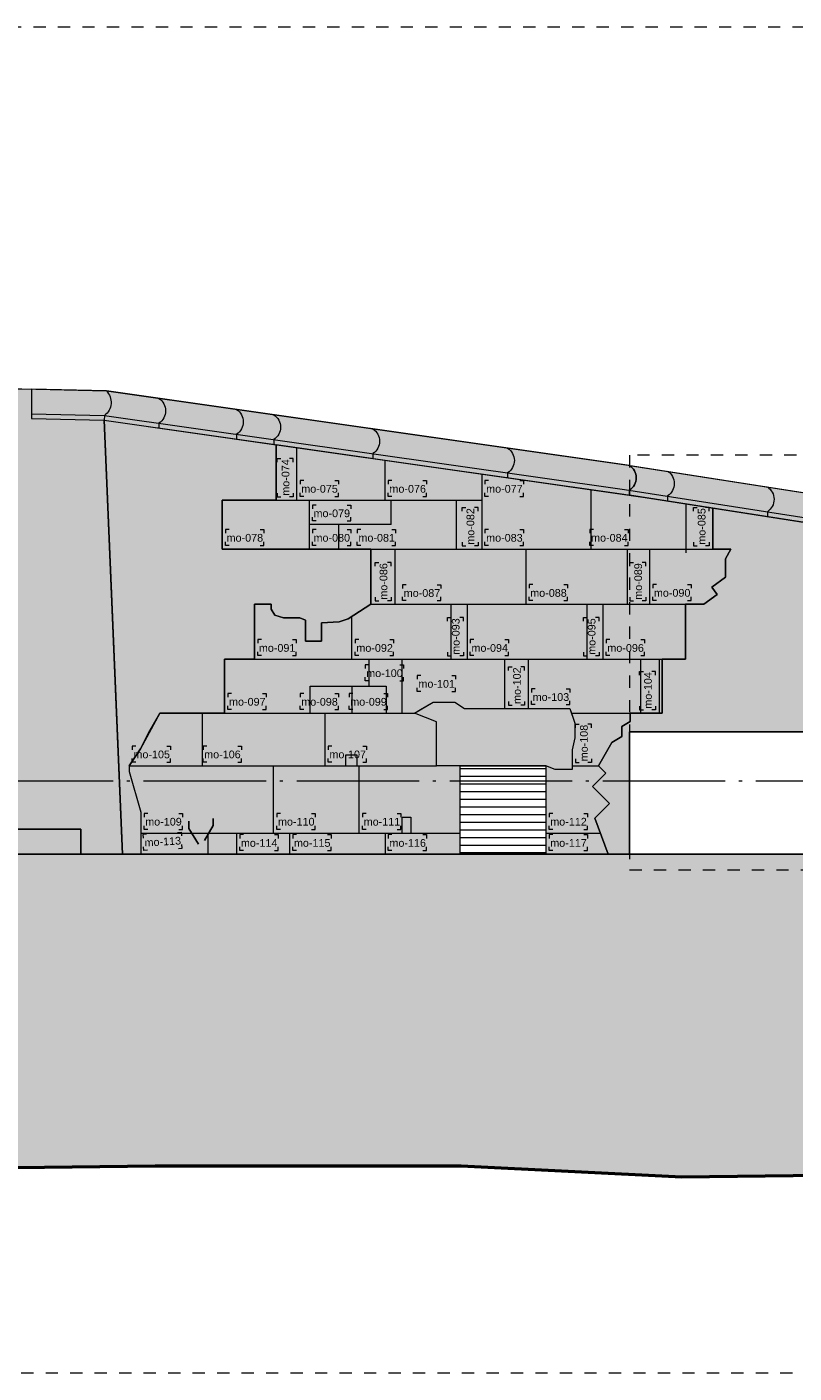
# Model space of a CAD drawing. Extents: x -294884 to 286267, y 0 to 1429765.
# Tile 64 of 99: x 13047 to 19312, y 381935 to 392935. Entities that reach past the tile are written whole.
import ezdxf

# ---------------------------------------------------------------- set-up
doc = ezdxf.new("R2010")
doc.units = 0
doc.header["$MEASUREMENT"] = 0
doc.linetypes.add('DASHDOT', pattern=[1250, 1000, -112.5, 25, -112.5])
doc.linetypes.add('DASHED', pattern=[200, 100, -100])
for name, color, linetype in [('A-0019-AFDEKVLAK', 1, 'Continuous'), ('A-0020-KADER', 8, 'Continuous'), ('A-0030-STRAMIEN', 1, 'Continuous'), ('A-0306--', 1, 'Continuous'), ('A-0307-TEKST', 7, 'Continuous')]:
    doc.layers.add(name, color=color, linetype=linetype)

# ---------------------------------------------------------------- blocks, each defined once
blk = doc.blocks.new('M-NIEUW_132')
at = {"linetype": 'Continuous', "lineweight": 5}
for color, points in [(254, [(107293.6, -31052.6), (108065.5, -31071.2), (108065.5, -31311.3), (108658.8, -31325.6), (108808.6, -34871.4), (108468.7, -34871.4), (108468.7, -34666.5), (107652.5, -34666.5), (107658.2, -33366.5), (107688.6, -33336.5), (107697.5, -33306.5), (107698.7, -33263.7), (107301.7, -33253.5)]), (8, [(108658.8, -31325.6), (108065.5, -31311.3), (108065.5, -31071.2), (108678.6, -31086), (112950, -31694.2, -0.5432443), (112950, -31896.2), (112950, -31936.6)]), (254, [(108658.8, -31325.6), (110063.1, -31525.5), (110063.1, -31977.9), (109623.1, -31977.9), (109623.1, -32377.9), (110837.1, -32377.9), (110837.1, -32829.1), (110653.1, -32949.1), (110578.1, -32971.6), (110433.1, -32979.1), (110433.1, -33129.1), (110303.1, -33129.1), (110303.1, -32959.1), (110258.1, -32939.1), (110123.1, -32939.1), (110053.1, -32919.1), (110023.1, -32869.1), (110023.1, -32829.1), (109886.7, -32829.1), (109886.7, -33277.9), (109643.1, -33277.9), (109643.1, -33717.9), (109113.1, -33717.9), (109033.1, -33859.1), (108956.8, -34009.1), (108862.3, -34147.9), (108862.3, -34196.5), (108958.7, -34526.5), (108958.7, -34871.4), (108808.6, -34871.4), (108757, -33651.2)]), (8, [(108958.7, -34526.5), (108862.3, -34196.5), (108862.3, -34147.9), (108956.8, -34009.1), (109113.1, -33717.9), (109643.1, -33717.9), (109643.1, -33277.9), (109886.7, -33277.9), (109886.7, -32889.1), (109886.7, -32829.1), (110023.1, -32829.1), (110023.1, -32869.1), (110053.1, -32919.1), (110123.1, -32939.1), (110258.1, -32939.1), (110303.1, -32959.1), (110303.1, -33129.1), (110433.1, -33129.1), (110433.1, -32979.1), (110578.1, -32971.6), (110653.1, -32949.1), (110837.1, -32829.1), (110837.1, -32377.9), (109623.1, -32377.9), (109623.1, -31977.9), (110063.1, -31977.9), (110063.1, -31525.5), (113210.6, -31977.9), (113631.7, -32043.6), (113631.7, -32377.9), (113776.7, -32377.9), (113733.1, -32457.9), (113733.1, -32607.9), (113623.1, -32687.9), (113666.7, -32747.9), (113556.7, -32827.9), (113406.7, -32827.9), (113406.7, -32955), (113406.7, -32997.9), (113406.7, -33277.9), (113216.7, -33277.9), (113216.7, -33332.9), (113216.7, -33379.1), (113216.7, -33717.9), (112956.7, -33717.9), (112956.7, -33787.9), (112886.7, -33827.9), (112886.7, -33907.9), (112806.7, -33957.9), (112696.7, -34147.9), (112756.7, -34207.9), (112646.7, -34317.9), (112786.7, -34457.9), (112666.7, -34577.9), (112776.7, -34871.4), (112266.7, -34871.4), (112266.7, -34147.9), (111566.7, -34147.9), (111566.7, -34871.4), (108958.7, -34871.4)]), (8, [(112950, -31694.2), (116494.2, -32248.2, -0.5432796), (116494.2, -32450.2), (116494.2, -32490.6), (112950, -31936.6), (112950, -31896.2, 0.5432796)]), (254, [(112776.7, -34871.4), (112666.7, -34577.9), (112786.7, -34457.9), (112646.7, -34317.9), (112756.7, -34207.9), (112696.7, -34147.9), (112806.7, -33957.9), (112886.7, -33907.9), (112886.7, -33827.9), (112956.7, -33787.9), (112956.7, -33717.9), (113216.7, -33717.9), (113216.7, -33277.9), (113406.7, -33277.9), (113406.7, -32827.9), (113556.7, -32827.9), (113666.7, -32747.9), (113623.1, -32687.9), (113733.1, -32607.9), (113733.1, -32457.9), (113776.7, -32377.9), (113631.7, -32377.9), (113631.7, -32043.6), (116576.7, -32503), (116576.7, -32827.9), (116096.7, -32827.9), (116096.7, -33277.9), (116576.7, -33277.9), (116576.7, -33717.9), (116708.5, -33717.9), (116708.5, -34127.9), (116693.4, -34371.4), (112950, -34371.4), (112950, -34871.4)]), (254, [(111373.1, -34147.9), (111373.1, -33789.1), (111193.1, -33717.9), (111347.5, -33629.1), (111523.1, -33629.1), (111603.1, -33679.1), (112463.1, -33679.1), (112476, -33717.9), (112503.1, -33799.1), (112503.1, -33919.1), (112483.1, -34019.1), (112483.1, -34179.1), (112343.1, -34179.1), (112266.7, -34147.9)]), (8, [(107651.6, -34871.4), (107652.5, -34666.5), (108468.7, -34666.5), (108468.7, -34871.4)]), (111, [(66481.7, -34871.4), (123481.7, -34871.4), (123481.7, -37564.9), (122676.8, -37571.4), (120177, -37501.4), (118375.8, -37651.4), (115876, -37481.4), (113376.2, -37511.4), (111575.1, -37421.4), (109075.3, -37421.4), (104774.3, -37471.4), (102274.6, -37421.4), (99774.8, -37471.4), (97973.6, -37461.4), (95473.8, -37461.4), (92974.1, -37451.4), (91172.9, -37401.4), (88673.1, -37301.4), (86173.3, -37191.4), (83673.6, -37291.4), (81727.8, -37291.4), (79372.6, -37331.4), (76872.8, -37341.4), (72571.9, -37241.4), (70072.1, -37171.4), (67572.3, -37261.4), (66481.7, -37255.3)])]:
    blk.add_hatch(color=color, dxfattribs=at).paths.add_polyline_path(points, flags=0)
h = blk.add_hatch(dxfattribs=at)
h.set_pattern_fill('@AVMWH2', color=251, style=0, pattern_type=0)
h.set_pattern_definition([(0, (0, 0), (0, 62.5), [])])
h.paths.add_polyline_path([(111566.7, -34871.4), (111566.7, -34147.9), (112266.7, -34147.9), (112266.7, -34871.4)], flags=0)
at = {"color": 7, "linetype": 'DASHED', "lineweight": 0}
blk.add_lwpolyline([(66481.7, -39111), (66481.7, -28111), (123481.7, -28111), (123481.7, -39111)], close=True, dxfattribs=at)
at = {"color": 254, "linetype": 'Continuous', "lineweight": 13}
for points in [[(107293.6, -31052.6), (108065.5, -31071.2), (108065.5, -31311.3), (108658.8, -31325.6), (108808.6, -34871.4), (108468.7, -34871.4), (108468.7, -34666.5), (107652.5, -34666.5), (107658.2, -33366.5), (107688.6, -33336.5), (107697.5, -33306.5), (107698.7, -33263.7), (107301.7, -33253.5)], [(108658.8, -31325.6), (110063.1, -31525.5), (110063.1, -31977.9), (109623.1, -31977.9), (109623.1, -32377.9), (110837.1, -32377.9), (110837.1, -32829.1), (110653.1, -32949.1), (110578.1, -32971.6), (110433.1, -32979.1), (110433.1, -33129.1), (110303.1, -33129.1), (110303.1, -32959.1), (110258.1, -32939.1), (110123.1, -32939.1), (110053.1, -32919.1), (110023.1, -32869.1), (110023.1, -32829.1), (109886.7, -32829.1), (109886.7, -33277.9), (109643.1, -33277.9), (109643.1, -33717.9), (109113.1, -33717.9), (109033.1, -33859.1), (108956.8, -34009.1), (108862.3, -34147.9), (108862.3, -34196.5), (108958.7, -34526.5), (108958.7, -34871.4), (108808.6, -34871.4), (108757, -33651.2)], [(111373.1, -34147.9), (111373.1, -33789.1), (111193.1, -33717.9), (111347.5, -33629.1), (111523.1, -33629.1), (111603.1, -33679.1), (112463.1, -33679.1), (112476, -33717.9), (112503.1, -33799.1), (112503.1, -33919.1), (112483.1, -34019.1), (112483.1, -34179.1), (112343.1, -34179.1), (112266.7, -34147.9)]]:
    blk.add_lwpolyline(points, close=True, dxfattribs=at)
at = {"color": 8, "linetype": 'Continuous', "lineweight": 13}
for points in [[(112950, -31936.6), (112950, -31896.2, 0.5432443), (112950, -31694.2), (108678.6, -31086), (108065.5, -31071.2), (108065.5, -31311.3), (108658.8, -31325.6)], [(112950, -31694.2), (116494.2, -32248.2, -0.5432796), (116494.2, -32450.2), (116494.2, -32490.6), (112950, -31936.6), (112950, -31896.2, 0.5432796), (112950, -31694.2)]]:
    blk.add_lwpolyline(points, format="xyb", close=True, dxfattribs=at)
at = {"color": 7, "linetype": 'Continuous', "lineweight": 18}
blk.add_lwpolyline([(108678.6, -31086, -0.4494944), (108662.1, -31285.6), (108658.8, -31325.6)], format="xyb", dxfattribs=at)
at = {"color": 1, "linetype": 'Continuous', "lineweight": 13}
for points in [[(109106.7, -31146.9, -0.5432443), (109106.7, -31349), (109106.7, -31389.4)], [(109740.8, -31237.2, -0.5432443), (109740.8, -31439.2), (109740.8, -31479.6)], [(110044.5, -31280.5, -0.5432443), (110044.5, -31482.5), (110044.5, -31522.9)], [(110854, -31395.7, -0.5432443), (110854, -31597.7), (110854, -31638.1)], [(111954.7, -31552.4, -0.5432443), (111954.7, -31754.5), (111954.7, -31794.9)], [(112950, -31694.2, -0.5432443), (112950, -31896.2), (112950, -31936.6)], [(113261, -31741.2, -0.5432443), (113261, -31943.3), (113261, -31983.7)], [(114076, -31870, -0.5432443), (114076, -32072.1), (114076, -32112.5)]]:
    blk.add_lwpolyline(points, format="xyb", dxfattribs=at)
at = {"color": 7, "linetype": 'Continuous', "lineweight": 18}
for points in [[(108658.8, -31325.6), (108808.6, -34871.4)], [(111566.7, -34871.4), (111566.7, -34147.9), (112266.7, -34147.9), (112266.7, -34871.4)], [(109510, -34870.7), (109510, -34697.9), (109740, -34697.9), (109740, -34871.4)]]:
    blk.add_lwpolyline(points, dxfattribs=at)
at = {"color": 8, "linetype": 'Continuous', "lineweight": 13}
for points in [[(108958.7, -34871.4), (111566.7, -34871.4), (111566.7, -34147.9), (112266.7, -34147.9), (112266.7, -34871.4), (112776.7, -34871.4), (112666.7, -34577.9), (112786.7, -34457.9), (112646.7, -34317.9), (112756.7, -34207.9), (112696.7, -34147.9), (112806.7, -33957.9), (112886.7, -33907.9), (112886.7, -33827.9), (112956.7, -33787.9), (112956.7, -33717.9), (113216.7, -33717.9), (113216.7, -33379.1), (113216.7, -33332.9), (113216.7, -33277.9), (113216.7, -33277.9), (113406.7, -33277.9), (113406.7, -32997.9), (113406.7, -32955), (113406.7, -32827.9), (113556.7, -32827.9), (113666.7, -32747.9), (113623.1, -32687.9), (113733.1, -32607.9), (113733.1, -32457.9), (113776.7, -32377.9), (113631.7, -32377.9), (113631.7, -32043.6), (113210.6, -31977.9), (110063.1, -31525.5), (110063.1, -31977.9), (109623.1, -31977.9), (109623.1, -32377.9), (110837.1, -32377.9), (110837.1, -32829.1), (110653.1, -32949.1), (110578.1, -32971.6), (110433.1, -32979.1), (110433.1, -33129.1), (110303.1, -33129.1), (110303.1, -32959.1), (110258.1, -32939.1), (110123.1, -32939.1), (110053.1, -32919.1), (110023.1, -32869.1), (110023.1, -32829.1), (109886.7, -32829.1), (109886.7, -32889.1), (109886.7, -33277.9), (109643.1, -33277.9), (109643.1, -33717.9), (109113.1, -33717.9), (108956.8, -34009.1), (108862.3, -34147.9), (108862.3, -34196.5), (108958.7, -34526.5)], [(108468.7, -34871.4), (108468.7, -34666.5), (107652.5, -34666.5), (107651.6, -34871.4)]]:
    blk.add_lwpolyline(points, close=True, dxfattribs=at)
at = {"color": 1, "linetype": 'Continuous', "lineweight": 13}
for points in [[(108862.3, -34147.9), (108956.8, -34009.1), (109033.1, -33859.1), (109113.1, -33717.9), (109303.1, -33717.9), (109643.1, -33717.9), (109643.1, -33277.9), (109886.7, -33277.9), (109886.7, -32829.1), (110023.1, -32829.1), (110023.1, -32869.1), (110053.1, -32919.1), (110123.1, -32939.1), (110213.1, -32939.1), (110258.1, -32939.1), (110303.1, -32959.1), (110303.1, -33129.1), (110328.1, -33129.1), (110433.1, -33129.1), (110433.1, -33091.6), (110433.1, -32979.1), (110578.1, -32971.6), (110653.1, -32949.1), (110837.1, -32829.1), (110837.1, -32377.9), (109623.1, -32377.9), (109623.1, -31977.9), (110063.1, -31977.9), (110063.1, -31525.5)], [(112776.7, -34871.4), (112666.7, -34577.9), (112786.7, -34457.9), (112646.7, -34317.9), (112756.7, -34207.9), (112696.7, -34147.9), (112806.7, -33957.9), (112886.7, -33907.9), (112886.7, -33827.9), (112956.7, -33787.9), (112956.7, -33717.9), (113216.7, -33717.9), (113216.7, -33609.1), (113216.7, -33517.9), (113216.7, -33379.1), (113216.7, -33277.9), (113264.2, -33277.9), (113343.4, -33277.9), (113406.7, -33277.9), (113406.7, -32827.9), (113556.7, -32827.9), (113666.7, -32747.9), (113623.1, -32687.9), (113733.1, -32607.9), (113733.1, -32497.9), (113733.1, -32457.9), (113776.7, -32377.9), (113631.7, -32377.9), (113631.7, -32043.6)], [(108862.3, -34147.9), (108862.3, -34196.5), (108958.7, -34526.5), (108958.7, -34871.4)], [(107652.5, -34666.5), (108468.7, -34666.5), (108468.7, -34871.4)]]:
    blk.add_lwpolyline(points, dxfattribs=at)
at = {"color": 8, "linetype": 'Continuous', "lineweight": 5}
for points in [[(110233.1, -31977.9), (110233.1, -31549.1)], [(110953.1, -31977.9), (110953.1, -31659.1)], [(111743.1, -31767), (111743.1, -32377.9)], [(112633.1, -31894.9), (112633.1, -32377.9)], [(110063.1, -31977.9), (111743.1, -31977.9)], [(110333.1, -31977.9), (110333.1, -32377.9)], [(111003.1, -32177.9), (111003.1, -31977.9)], [(111535.8, -32377.9), (111535.8, -31977.9)], [(113411.1, -32009.1), (113411.1, -32409.1)], [(111003.1, -32177.9), (110333.1, -32177.9)], [(110573.1, -32177.9), (110573.1, -32377.9)], [(110837.1, -32377.9), (113631.7, -32377.9)], [(111033.1, -32377.9), (111033.1, -32827)], [(112103.1, -32377.9), (112103.1, -32828.5)], [(112933.1, -32828.1), (112933.1, -32377.9)], [(113113.1, -32377.9), (113113.1, -32828)], [(110837.1, -32829.1), (113406.7, -32827.9)], [(111493.1, -33277.9), (111493.1, -32828.7)], [(111623.1, -32828.7), (111623.1, -33277.9)], [(112603.1, -33277.9), (112603.1, -32828.7)], [(112733.1, -32828.7), (112733.1, -33277.9)], [(110683.1, -33277.9), (110683.1, -32929.6)], [(109886.7, -33277.9), (113406.7, -33277.9)], [(110823.1, -33497.9), (110823.1, -33277.9)], [(111093.1, -33717.9), (111093.1, -33277.9)], [(111933.1, -33679.1), (111933.1, -33277.9)], [(112123.1, -33277.9), (112123.1, -33679.1)], [(113043.1, -33717.9), (113043.1, -33277.9)], [(113193.1, -33277.9), (113193.1, -33717.9)], [(110343.1, -33717.9), (110343.1, -33497.9), (110963.1, -33497.9), (110963.1, -33717.9)], [(110683.1, -33497.9), (110683.1, -33717.9)], [(109463.1, -34147.9), (109463.1, -33717.9)], [(109643.1, -33717.9), (111193.1, -33717.9)], [(110463.1, -34147.9), (110463.1, -33717.9)], [(112476, -33717.9), (112956.7, -33717.9)], [(110633.1, -34147.9), (110632, -34059.1), (110723.1, -34059.1), (110723.1, -34147.9)], [(108862.3, -34147.9), (111373.1, -34147.9)], [(110043.1, -34697.9), (110043.1, -34147.9)], [(110743.1, -34697.9), (110743.1, -34147.9)], [(112483.1, -34147.9), (112696.7, -34147.9)], [(111093.1, -34697.9), (111093.1, -34569.1), (111163.1, -34569.1), (111163.1, -34697.9)], [(108958.7, -34697.9), (111566.7, -34697.9)], [(110173.1, -34697.9), (110173.1, -34871.4)], [(110953.1, -34697.9), (110953.1, -34871.4)], [(112266.7, -34697.9), (112711.7, -34697.9)]]:
    blk.add_lwpolyline(points, dxfattribs=at)
at = {"color": 254, "linetype": 'Continuous', "lineweight": 13}
blk.add_lwpolyline([(116576.7, -32503), (113631.7, -32043.6), (113631.7, -32377.9), (113776.7, -32377.9), (113733.1, -32457.9), (113733.1, -32607.9), (113623.1, -32687.9), (113666.7, -32747.9), (113556.7, -32827.9), (113406.7, -32827.9), (113406.7, -33277.9), (113216.7, -33277.9), (113216.7, -33717.9), (112956.7, -33717.9), (112956.7, -33787.9), (112886.7, -33827.9), (112886.7, -33907.9), (112806.7, -33957.9), (112696.7, -34147.9), (112756.7, -34207.9), (112646.7, -34317.9), (112786.7, -34457.9), (112666.7, -34577.9), (112776.7, -34871.4), (112950, -34871.4), (112950, -34371.4), (116693.4, -34371.4)], dxfattribs=at)
at = {"color": 1, "linetype": 'Continuous', "lineweight": 13}
blk.add_lwpolyline([(111566.7, -34147.9), (111373.1, -34147.9), (111373.1, -33789.1), (111193.1, -33717.9), (111243.1, -33689.1), (111347.5, -33629.1), (111523.1, -33629.1), (111603.1, -33679.1), (112463.1, -33679.1), (112503.1, -33799.1), (112503.1, -33919.1), (112483.1, -34019.1), (112483.1, -34179.1), (112343.1, -34179.1), (112266.7, -34147.9)], close=True, dxfattribs=at)
at = {"color": 5, "linetype": 'Continuous', "lineweight": 25}
for points in [[(113406.7, -34871.4), (113326.7, -34837.9), (113385.4, -34697.9), (113385.4, -34567.9), (113526.7, -34507.9), (113606.7, -34337.9), (113796.7, -34337.9), (113926.7, -34271.4), (114086.7, -34271.4), (114306.7, -34271.4), (114426.7, -34357.9), (114666.7, -34407.9), (114936.7, -34407.9), (115426.7, -34547.9), (115706.8, -34547.9), (115886.7, -34697.9), (116246.7, -34637.9), (116416.7, -34767.9), (116686.7, -34807.9), (116687.8, -34871.4)], [(109350, -34600), (109350, -34660), (109430, -34790)], [(109550, -34580), (109550, -34636.1), (109480, -34760)]]:
    blk.add_lwpolyline(points, dxfattribs=at)
at = {"color": 111, "linetype": 'Continuous', "lineweight": 13}
for points in [[(66481.7, -34871.4), (123481.7, -34871.4)], [(123481.7, -37564.9), (122676.8, -37571.4), (120177, -37501.4), (118375.8, -37651.4), (115876, -37481.4), (113376.2, -37511.4), (111575.1, -37421.4), (109075.3, -37421.4), (104774.3, -37471.4), (102274.6, -37421.4), (99774.8, -37471.4)]]:
    blk.add_lwpolyline(points, dxfattribs=at)
at = {"layer": 'A-0020-KADER', "color": 7, "linetype": 'Continuous', "lineweight": 18}
for points in [[(107293.6, -31052.6), (108678.6, -31086), (112939.2, -31692.6), (120625.6, -32892.3)], [(108065.5, -31071.2), (108065.5, -31311.3), (108658.8, -31325.6), (112903.8, -31930), (120625.6, -33134.7)], [(108065.5, -31271.3), (108662.1, -31285.6), (112909.7, -31890.4), (120625.6, -33094.3)]]:
    blk.add_lwpolyline(points, dxfattribs=at)
at = {"layer": 'A-0020-KADER', "color": 92, "linetype": 'Continuous', "lineweight": 50}
blk.add_lwpolyline([(123481.7, -37564.9), (122676.8, -37571.4), (120177, -37501.4), (118375.8, -37651.4), (115876, -37481.4), (113376.2, -37511.4), (111575.1, -37421.4), (109075.3, -37421.4), (104774.3, -37471.4), (102274.6, -37421.4), (99774.8, -37471.4)], dxfattribs=at)
at = {"layer": 'A-0306--', "color": 1, "linetype": 'Continuous', "lineweight": 13}
for points in [[(110073.1, -31667.8), (110073.1, -31637.8), (110103.1, -31637.8)], [(110203.1, -31667.8), (110203.1, -31637.8), (110173.1, -31637.8)], [(110289.8, -31817.9), (110259.8, -31817.9), (110259.8, -31847.9)], [(110543.1, -31817.9), (110573.1, -31817.9), (110573.1, -31847.9)], [(111009.8, -31817.9), (110979.8, -31817.9), (110979.8, -31847.9)], [(111263.1, -31817.9), (111293.1, -31817.9), (111293.1, -31847.9)], [(111799.8, -31817.9), (111769.8, -31817.9), (111769.8, -31847.9)], [(112053.1, -31817.9), (112083.1, -31817.9), (112083.1, -31847.9)], [(110073.1, -31921.2), (110073.1, -31951.2), (110103.1, -31951.2)], [(110203.1, -31921.2), (110203.1, -31951.2), (110173.1, -31951.2)], [(110289.8, -31947.9), (110259.8, -31947.9), (110259.8, -31917.9)], [(110543.1, -31947.9), (110573.1, -31947.9), (110573.1, -31917.9)], [(111009.8, -31947.9), (110979.8, -31947.9), (110979.8, -31917.9)], [(111263.1, -31947.9), (111293.1, -31947.9), (111293.1, -31917.9)], [(111799.8, -31947.9), (111769.8, -31947.9), (111769.8, -31917.9)], [(112053.1, -31947.9), (112083.1, -31947.9), (112083.1, -31917.9)], [(110389.8, -32017.9), (110359.8, -32017.9), (110359.8, -32047.9)], [(110389.8, -32147.9), (110359.8, -32147.9), (110359.8, -32117.9)], [(110643.1, -32017.9), (110673.1, -32017.9), (110673.1, -32047.9)], [(110643.1, -32147.9), (110673.1, -32147.9), (110673.1, -32117.9)], [(111583.1, -32067.8), (111583.1, -32037.8), (111613.1, -32037.8)], [(111713.1, -32067.8), (111713.1, -32037.8), (111683.1, -32037.8)], [(113471.7, -32067.8), (113471.7, -32037.8), (113501.7, -32037.8)], [(113601.7, -32067.8), (113601.7, -32037.8), (113571.7, -32037.8)], [(109679.8, -32217.9), (109649.8, -32217.9), (109649.8, -32247.9)], [(109933.1, -32217.9), (109963.1, -32217.9), (109963.1, -32247.9)], [(110389.8, -32217.9), (110359.8, -32217.9), (110359.8, -32247.9)], [(110643.1, -32217.9), (110673.1, -32217.9), (110673.1, -32247.9)], [(110756.7, -32217.9), (110726.7, -32217.9), (110726.7, -32247.9)], [(111010, -32217.9), (111040, -32217.9), (111040, -32247.9)], [(111799.8, -32217.9), (111769.8, -32217.9), (111769.8, -32247.9)], [(112053.1, -32217.9), (112083.1, -32217.9), (112083.1, -32247.9)], [(112656.7, -32217.9), (112626.7, -32217.9), (112626.7, -32247.9)], [(112910, -32217.9), (112940, -32217.9), (112940, -32247.9)], [(109679.8, -32347.9), (109649.8, -32347.9), (109649.8, -32317.9)], [(109933.1, -32347.9), (109963.1, -32347.9), (109963.1, -32317.9)], [(110389.8, -32347.9), (110359.8, -32347.9), (110359.8, -32317.9)], [(110643.1, -32347.9), (110673.1, -32347.9), (110673.1, -32317.9)], [(110756.7, -32347.9), (110726.7, -32347.9), (110726.7, -32317.9)], [(111010, -32347.9), (111040, -32347.9), (111040, -32317.9)], [(111583.1, -32321.2), (111583.1, -32351.2), (111613.1, -32351.2)], [(111713.1, -32321.2), (111713.1, -32351.2), (111683.1, -32351.2)], [(111799.8, -32347.9), (111769.8, -32347.9), (111769.8, -32317.9)], [(112053.1, -32347.9), (112083.1, -32347.9), (112083.1, -32317.9)], [(112656.7, -32347.9), (112626.7, -32347.9), (112626.7, -32317.9)], [(112910, -32347.9), (112940, -32347.9), (112940, -32317.9)], [(113471.7, -32321.2), (113471.7, -32351.2), (113501.7, -32351.2)], [(113601.7, -32321.2), (113601.7, -32351.2), (113571.7, -32351.2)], [(110873.1, -32517), (110873.1, -32487), (110903.1, -32487)], [(111003.1, -32517), (111003.1, -32487), (110973.1, -32487)], [(112953.1, -32518), (112953.1, -32488), (112983.1, -32488)], [(113083.1, -32518), (113083.1, -32488), (113053.1, -32488)], [(111126.7, -32669), (111096.7, -32669), (111096.7, -32699)], [(111380, -32669), (111410, -32669), (111410, -32699)], [(112159.8, -32668.5), (112129.8, -32668.5), (112129.8, -32698.5)], [(112413.1, -32668.5), (112443.1, -32668.5), (112443.1, -32698.5)], [(113169.8, -32668), (113139.8, -32668), (113139.8, -32698)], [(113423.1, -32668), (113453.1, -32668), (113453.1, -32698)], [(110873.1, -32770.4), (110873.1, -32800.4), (110903.1, -32800.4)], [(111003.1, -32770.4), (111003.1, -32800.4), (110973.1, -32800.4)], [(111126.7, -32799), (111096.7, -32799), (111096.7, -32769)], [(111380, -32799), (111410, -32799), (111410, -32769)], [(112159.8, -32798.5), (112129.8, -32798.5), (112129.8, -32768.5)], [(112413.1, -32798.5), (112443.1, -32798.5), (112443.1, -32768.5)], [(112953.1, -32771.3), (112953.1, -32801.3), (112983.1, -32801.3)], [(113083.1, -32771.3), (113083.1, -32801.3), (113053.1, -32801.3)], [(113169.8, -32798), (113139.8, -32798), (113139.8, -32768)], [(113423.1, -32798), (113453.1, -32798), (113453.1, -32768)], [(111463.1, -32967.8), (111463.1, -32937.8), (111493.1, -32937.8)], [(111593.1, -32967.8), (111593.1, -32937.8), (111563.1, -32937.8)], [(112573.1, -32967.8), (112573.1, -32937.8), (112603.1, -32937.8)], [(112703.1, -32967.8), (112703.1, -32937.8), (112673.1, -32937.8)], [(109943.4, -33117.9), (109913.4, -33117.9), (109913.4, -33147.9)], [(109943.4, -33247.9), (109913.4, -33247.9), (109913.4, -33217.9)], [(110196.7, -33117.9), (110226.7, -33117.9), (110226.7, -33147.9)], [(110196.7, -33247.9), (110226.7, -33247.9), (110226.7, -33217.9)], [(110739.8, -33117.9), (110709.8, -33117.9), (110709.8, -33147.9)], [(110739.8, -33247.9), (110709.8, -33247.9), (110709.8, -33217.9)], [(110993.1, -33117.9), (111023.1, -33117.9), (111023.1, -33147.9)], [(110993.1, -33247.9), (111023.1, -33247.9), (111023.1, -33217.9)], [(111679.8, -33117.9), (111649.8, -33117.9), (111649.8, -33147.9)], [(111679.8, -33247.9), (111649.8, -33247.9), (111649.8, -33217.9)], [(111933.1, -33117.9), (111963.1, -33117.9), (111963.1, -33147.9)], [(111933.1, -33247.9), (111963.1, -33247.9), (111963.1, -33217.9)], [(112789.8, -33117.9), (112759.8, -33117.9), (112759.8, -33147.9)], [(112789.8, -33247.9), (112759.8, -33247.9), (112759.8, -33217.9)], [(113043.1, -33117.9), (113073.1, -33117.9), (113073.1, -33147.9)], [(113043.1, -33247.9), (113073.1, -33247.9), (113073.1, -33217.9)], [(110820.1, -33324.3), (110790.1, -33324.3), (110790.1, -33354.3)], [(111073.4, -33324.3), (111103.4, -33324.3), (111103.4, -33354.3)], [(111463.1, -33221.2), (111463.1, -33251.2), (111493.1, -33251.2)], [(111593.1, -33221.2), (111593.1, -33251.2), (111563.1, -33251.2)], [(112573.1, -33221.2), (112573.1, -33251.2), (112603.1, -33251.2)], [(112703.1, -33221.2), (112703.1, -33251.2), (112673.1, -33251.2)], [(110820.1, -33454.3), (110790.1, -33454.3), (110790.1, -33424.3)], [(111073.4, -33454.3), (111103.4, -33454.3), (111103.4, -33424.3)], [(111246.7, -33411.2), (111216.7, -33411.2), (111216.7, -33441.2)], [(111500, -33411.2), (111530, -33411.2), (111530, -33441.2)], [(111963.1, -33369.1), (111963.1, -33339.1), (111993.1, -33339.1)], [(112093.1, -33369.1), (112093.1, -33339.1), (112063.1, -33339.1)], [(113033.1, -33407.8), (113033.1, -33377.8), (113063.1, -33377.8)], [(113163.1, -33407.8), (113163.1, -33377.8), (113133.1, -33377.8)], [(111246.7, -33541.2), (111216.7, -33541.2), (111216.7, -33511.2)], [(111500, -33541.2), (111530, -33541.2), (111530, -33511.2)], [(112179.8, -33519.1), (112149.8, -33519.1), (112149.8, -33549.1)], [(112433.1, -33519.1), (112463.1, -33519.1), (112463.1, -33549.1)], [(109699.8, -33557.9), (109669.8, -33557.9), (109669.8, -33587.9)], [(109699.8, -33687.9), (109669.8, -33687.9), (109669.8, -33657.9)], [(109953.1, -33557.9), (109983.1, -33557.9), (109983.1, -33587.9)], [(109953.1, -33687.9), (109983.1, -33687.9), (109983.1, -33657.9)], [(110289.8, -33557.9), (110259.8, -33557.9), (110259.8, -33587.9)], [(110289.8, -33687.9), (110259.8, -33687.9), (110259.8, -33657.9)], [(110543.1, -33557.9), (110573.1, -33557.9), (110573.1, -33587.9)], [(110543.1, -33687.9), (110573.1, -33687.9), (110573.1, -33657.9)], [(110689.8, -33557.9), (110659.8, -33557.9), (110659.8, -33587.9)], [(110689.8, -33687.9), (110659.8, -33687.9), (110659.8, -33657.9)], [(110943.1, -33557.9), (110973.1, -33557.9), (110973.1, -33587.9)], [(110943.1, -33687.9), (110973.1, -33687.9), (110973.1, -33657.9)], [(111963.1, -33622.5), (111963.1, -33652.5), (111993.1, -33652.5)], [(112093.1, -33622.5), (112093.1, -33652.5), (112063.1, -33652.5)], [(112179.8, -33649.1), (112149.8, -33649.1), (112149.8, -33619.1)], [(112433.1, -33649.1), (112463.1, -33649.1), (112463.1, -33619.1)], [(113033.1, -33661.2), (113033.1, -33691.2), (113063.1, -33691.2)], [(113163.1, -33661.2), (113163.1, -33691.2), (113133.1, -33691.2)], [(112510, -33837.8), (112510, -33807.8), (112540, -33807.8)], [(112640, -33837.8), (112640, -33807.8), (112610, -33807.8)], [(108919, -33987.9), (108889, -33987.9), (108889, -34017.9)], [(109172.4, -33987.9), (109202.4, -33987.9), (109202.4, -34017.9)], [(109496.7, -33987.9), (109466.7, -33987.9), (109466.7, -34017.9)], [(109750, -33987.9), (109780, -33987.9), (109780, -34017.9)], [(110519.8, -33987.9), (110489.8, -33987.9), (110489.8, -34017.9)], [(110773.1, -33987.9), (110803.1, -33987.9), (110803.1, -34017.9)], [(108919, -34117.9), (108889, -34117.9), (108889, -34087.9)], [(109172.4, -34117.9), (109202.4, -34117.9), (109202.4, -34087.9)], [(109496.7, -34117.9), (109466.7, -34117.9), (109466.7, -34087.9)], [(109750, -34117.9), (109780, -34117.9), (109780, -34087.9)], [(110519.8, -34117.9), (110489.8, -34117.9), (110489.8, -34087.9)], [(110773.1, -34117.9), (110803.1, -34117.9), (110803.1, -34087.9)], [(112510, -34091.2), (112510, -34121.2), (112540, -34121.2)], [(112640, -34091.2), (112640, -34121.2), (112610, -34121.2)], [(109015.3, -34537.9), (108985.3, -34537.9), (108985.3, -34567.9)], [(109268.7, -34537.9), (109298.7, -34537.9), (109298.7, -34567.9)], [(110099.8, -34537.9), (110069.8, -34537.9), (110069.8, -34567.9)], [(110353.1, -34537.9), (110383.1, -34537.9), (110383.1, -34567.9)], [(110799.8, -34537.9), (110769.8, -34537.9), (110769.8, -34567.9)], [(111053.1, -34537.9), (111083.1, -34537.9), (111083.1, -34567.9)], [(112323.4, -34537.9), (112293.4, -34537.9), (112293.4, -34567.9)], [(112576.7, -34537.9), (112606.7, -34537.9), (112606.7, -34567.9)], [(109015.3, -34667.9), (108985.3, -34667.9), (108985.3, -34637.9)], [(109268.7, -34667.9), (109298.7, -34667.9), (109298.7, -34637.9)], [(110099.8, -34667.9), (110069.8, -34667.9), (110069.8, -34637.9)], [(110353.1, -34667.9), (110383.1, -34667.9), (110383.1, -34637.9)], [(110799.8, -34667.9), (110769.8, -34667.9), (110769.8, -34637.9)], [(111053.1, -34667.9), (111083.1, -34667.9), (111083.1, -34637.9)], [(112323.4, -34667.9), (112293.4, -34667.9), (112293.4, -34637.9)], [(112576.7, -34667.9), (112606.7, -34667.9), (112606.7, -34637.9)], [(109005.8, -34708.3), (108975.9, -34710.1), (108977.6, -34740)], [(109258.7, -34693.4), (109288.7, -34691.6), (109290.4, -34721.6)], [(109796.7, -34711.4), (109766.7, -34711.4), (109766.7, -34741.4)], [(110050, -34711.4), (110080, -34711.4), (110080, -34741.4)], [(110229.8, -34711.4), (110199.8, -34711.4), (110199.8, -34741.4)], [(110483.1, -34711.4), (110513.1, -34711.4), (110513.1, -34741.4)], [(111009.8, -34711.4), (110979.8, -34711.4), (110979.8, -34741.4)], [(111263.1, -34711.4), (111293.1, -34711.4), (111293.1, -34741.4)], [(112323.4, -34711.4), (112293.4, -34711.4), (112293.4, -34741.4)], [(112576.7, -34711.4), (112606.7, -34711.4), (112606.7, -34741.4)], [(109013.5, -34838.1), (108983.5, -34839.8), (108981.8, -34809.9)], [(109266.4, -34823.2), (109296.3, -34821.4), (109294.5, -34791.5)], [(109796.7, -34841.4), (109766.7, -34841.4), (109766.7, -34811.4)], [(110050, -34841.4), (110080, -34841.4), (110080, -34811.4)], [(110229.8, -34841.4), (110199.8, -34841.4), (110199.8, -34811.4)], [(110483.1, -34841.4), (110513.1, -34841.4), (110513.1, -34811.4)], [(111009.8, -34841.4), (110979.8, -34841.4), (110979.8, -34811.4)], [(111263.1, -34841.4), (111293.1, -34841.4), (111293.1, -34811.4)], [(112323.4, -34841.4), (112293.4, -34841.4), (112293.4, -34811.4)], [(112576.7, -34841.4), (112606.7, -34841.4), (112606.7, -34811.4)]]:
    blk.add_lwpolyline(points, dxfattribs=at)
at = {"layer": 'A-0307-TEKST', "color": 7, "linetype": 'Continuous', "char_height": 63, "attachment_point": 7, "line_spacing_factor": 1.333333}
for s, insert, rotation in [('{\\fArial|b0|i0|c12|p0;mo-074}', (110173.1, -31941.8), 90), ('{\\fArial|b0|i0|c12|p0;mo-082}', (111683.1, -32341.8), 90), ('{\\fArial|b0|i0|c12|p0;mo-085}', (113571.7, -32341.8), 90), ('{\\fArial|b0|i0|c12|p0;mo-086}', (110973.1, -32790.9), 90.00025), ('{\\fArial|b0|i0|c12|p0;mo-089}', (113053.1, -32791.9), 90), ('{\\fArial|b0|i0|c12|p0;mo-093}', (111563.1, -33241.8), 90), ('{\\fArial|b0|i0|c12|p0;mo-095}', (112673.1, -33241.8), 90), ('{\\fArial|b0|i0|c12|p0;mo-102}', (112063.1, -33643.1), 90), ('{\\fArial|b0|i0|c12|p0;mo-104}', (113133.1, -33681.8), 90), ('{\\fArial|b0|i0|c12|p0;mo-108}', (112610, -34111.8), 90), ('{\\fArial|b0|i0|c12|p0;mo-113}', (108991.1, -34809.3), 3.37415)]:
    blk.add_mtext(s, dxfattribs=dict(at, insert=insert, rotation=rotation))
for s, insert in [('{\\fArial|b0|i0|c12|p0;mo-075}', (110269.2, -31917.9)), ('{\\fArial|b0|i0|c12|p0;mo-076}', (110989.2, -31917.9)), ('{\\fArial|b0|i0|c12|p0;mo-077}', (111779.2, -31917.9)), ('{\\fArial|b0|i0|c12|p0;mo-079}', (110369.2, -32117.9)), ('{\\fArial|b0|i0|c12|p0;mo-078}', (109659.2, -32317.9)), ('{\\fArial|b0|i0|c12|p0;mo-080}', (110369.2, -32317.9)), ('{\\fArial|b0|i0|c12|p0;mo-081}', (110736.1, -32317.9)), ('{\\fArial|b0|i0|c12|p0;mo-083}', (111779.2, -32317.9)), ('{\\fArial|b0|i0|c12|p0;mo-084}', (112636.1, -32317.9)), ('{\\fArial|b0|i0|c12|p0;mo-087}', (111106.1, -32769)), ('{\\fArial|b0|i0|c12|p0;mo-088}', (112139.2, -32768.5)), ('{\\fArial|b0|i0|c12|p0;mo-090}', (113149.2, -32768)), ('{\\fArial|b0|i0|c12|p0;mo-091}', (109922.8, -33217.9)), ('{\\fArial|b0|i0|c12|p0;mo-092}', (110719.2, -33217.9)), ('{\\fArial|b0|i0|c12|p0;mo-094}', (111659.2, -33217.9)), ('{\\fArial|b0|i0|c12|p0;mo-096}', (112769.2, -33217.9)), ('{\\fArial|b0|i0|c12|p0;mo-100}', (110799.5, -33424.3)), ('{\\fArial|b0|i0|c12|p0;mo-101}', (111226.1, -33511.2)), ('{\\fArial|b0|i0|c12|p0;mo-097}', (109679.2, -33657.9)), ('{\\fArial|b0|i0|c12|p0;mo-098}', (110269.2, -33657.9)), ('{\\fArial|b0|i0|c12|p0;mo-099}', (110669.2, -33657.9)), ('{\\fArial|b0|i0|c12|p0;mo-103}', (112159.2, -33619.1)), ('{\\fArial|b0|i0|c12|p0;mo-105}', (108898.4, -34087.9)), ('{\\fArial|b0|i0|c12|p0;mo-106}', (109476.1, -34087.9)), ('{\\fArial|b0|i0|c12|p0;mo-107}', (110499.2, -34087.9)), ('{\\fArial|b0|i0|c12|p0;mo-109}', (108994.7, -34637.9)), ('{\\fArial|b0|i0|c12|p0;mo-110}', (110079.2, -34637.9)), ('{\\fArial|b0|i0|c12|p0;mo-111}', (110779.2, -34637.9)), ('{\\fArial|b0|i0|c12|p0;mo-112}', (112302.8, -34637.9)), ('{\\fArial|b0|i0|c12|p0;mo-114}', (109776.1, -34811.4)), ('{\\fArial|b0|i0|c12|p0;mo-115}', (110209.2, -34811.4)), ('{\\fArial|b0|i0|c12|p0;mo-116}', (110989.2, -34811.4)), ('{\\fArial|b0|i0|c12|p0;mo-117}', (112302.8, -34811.4))]:
    blk.add_mtext(s, dxfattribs=dict(at, insert=insert))
at = {"linetype": 'Continuous'}
blk.add_wipeout([(112950, -33871.4), (120543.2, -33871.4), (120756.8, -34871.4), (112950, -34871.4)], dxfattribs=at).dxf.layer = 'A-0019-AFDEKVLAK'
at = {"color": 1, "linetype": 'DASHED', "lineweight": 13}
blk.add_lwpolyline([(121514.4, -31611.3), (112950, -31611.3), (112950, -35000), (121514.4, -35000), (121514.4, -31611.3)], dxfattribs=at)
at = {"color": 5, "linetype": 'Continuous', "lineweight": 25}
for points in [[(112950, -34871.4), (112950, -33871.4), (120543.2, -33871.4), (120756.8, -34871.4)], [(66481.7, -34871.4), (123481.7, -34871.4)]]:
    blk.add_lwpolyline(points, dxfattribs=at)
at = {"layer": 'A-0030-STRAMIEN', "color": 1, "linetype": 'DASHDOT', "lineweight": 13}
blk.add_lwpolyline([(66481.7, -34271.4), (123481.7, -34271.4)], dxfattribs=at)

msp = doc.modelspace()

# ---------------------------------------------------------------- block references
msp.add_blockref('M-NIEUW_132', (-94982, 421046))

doc.saveas('drawing.dxf')
